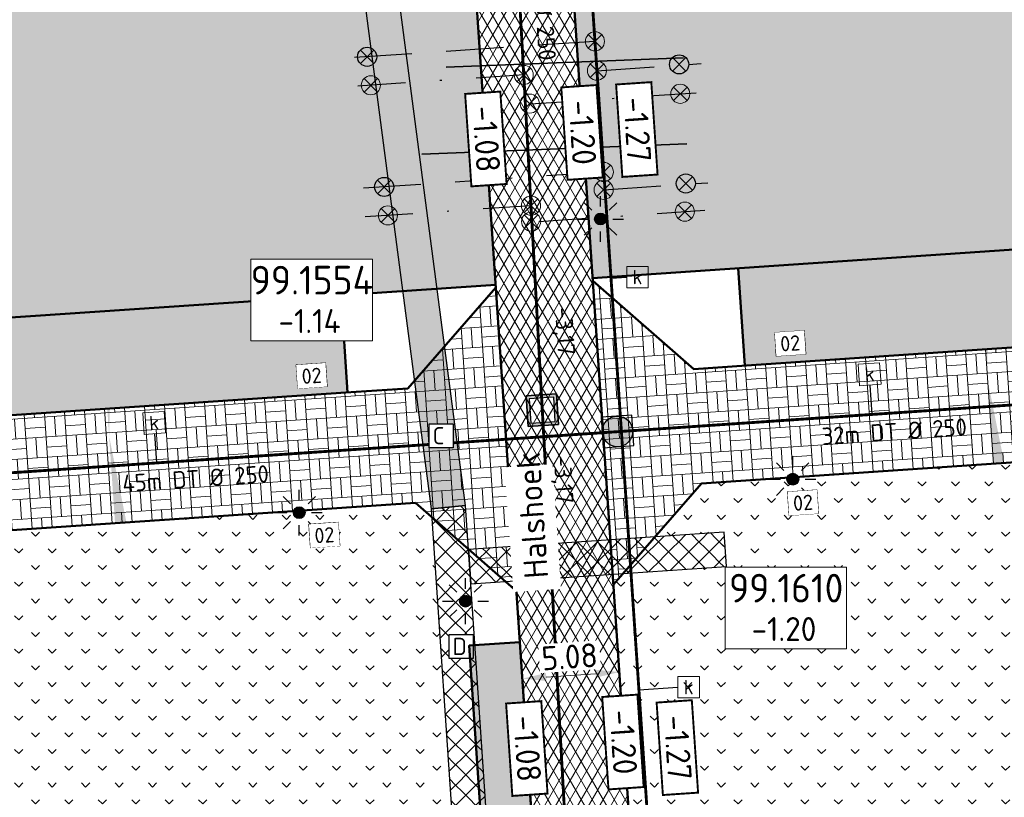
# Model space of a CAD drawing. Header units: metres. Extents: x 240159 to 241664, y 578380 to 583939.
# Tile 37 of 71: x 240584 to 240636, y 583575 to 583616. Entities that reach past the tile are written whole.
import ezdxf
from ezdxf.enums import TextEntityAlignment as Align

# ---------------------------------------------------------------- set-up
doc = ezdxf.new("R2010")
doc.units = ezdxf.units.M
doc.set_wipeout_variables(frame=1)
doc.linetypes.add('RI-HWA_HUISAANSLUITING', pattern=[4.8, 3, -1.8])
doc.linetypes.add('RI-VWA_HUISAANSLUITING', pattern=[6.1, 2.5, -1.8, 0, -1.8])
for name, color, linetype, lineweight in [('N-AL-HOOGTELABEL-S', 7, 'Continuous', 13), ('N-GV-GR-BOLLEN-A', 92, 'Continuous', 9), ('N-WE-IE-MEUBILAIR_WEGMEUBILAIR_LICHTMAST_MET_PASTEGEL-S', 7, 'Continuous', 25), ('N-WE-KL-TRACE_WENSTRACE-A', 7, 'Continuous', 25), ('N-WE-RI-BOB-T', 7, 'Continuous', 13), ('N-WE-RI-MATERIAAL_DIAMETER_LENGTE-T', 7, 'Continuous', 13), ('N-WE-RI-STROOMRICHTING-S', 7, 'Continuous', 13), ('N-WE-VH-KANTOPSLUITING_BANDNUMMER-S', 7, 'Continuous', 13), ('N-WE-VH-KANTVERHARDING-GD', 4, 'Continuous', 50), ('N-WE-VH-VERHARDING_ASFALT_DEKLAAG-A', 252, 'Continuous', 18), ('N-WE-VH-VERHARDING_BETONSTRAATSTEEN_KEIFORMAAT_GRIJS-A', 251, 'Continuous', 9), ('N-WE-VH-VERHARDING_HALFVERHARDING-A', 234, 'Continuous', 9), ('N-WE-VH-VERKANTING-S', 7, 'Continuous', 25), ('X-XX-AL-REFERENTIE-M', 7, 'Continuous', 18), ('X-XX-AL-VERWIJZING-T25', 7, 'Continuous', 25)]:
    doc.layers.add(name, color=color, linetype=linetype, lineweight=lineweight)
for name, color, linetype, lineweight, true_color in [('N-WE-KL-MANTELBUIS_3x-G', 7, 'KL-MANTELBUIS-N', 35, 0xa200c2), ('N-WE-RI-HWA_HUISAANSLUITING_PVC_125-G', 150, 'RI-HWA_HUISAANSLUITING', 25, 0x007fff), ('N-WE-RI-HWA_HULPSTUK-ONTSTOPPINGSSTUK-S', 150, 'Continuous', 25, 0x007fff), ('N-WE-RI-HWA_HULPSTUK_INLAAT-S', 150, 'Continuous', 13, 0x007fff), ('N-WE-RI-HWA_KOLK-S', 150, 'Continuous', 25, 0x007fff), ('N-WE-RI-HWA_LEIDINGINFO-S', 150, 'Continuous', 13, 0x007fff), ('N-WE-RI-HWA_PUTNUMMER-S', 150, 'Continuous', 13, 0x007fff), ('N-WE-RI-HWA_RIOOLPUT-S', 150, 'Continuous', 13, 0x007fff), ('N-WE-RI-HWA_TRANSPORTLEIDING_BETON_500-G', 150, 'Continuous', 20, 0x007fff), ('N-WE-RI-VWA_HUISAANSLUITING_PVC_125-G', 20, 'RI-VWA_HUISAANSLUITING', 25, 0xff3f00), ('N-WE-RI-VWA_HULPSTUK_INLAAT-S', 20, 'Continuous', 13, 0xff3f00), ('N-WE-RI-VWA_HULPSTUK_ONTSTOPPINGSSTUK-S', 20, 'Continuous', 13, 0xff3f00), ('N-WE-RI-VWA_LEIDINGINFO-S', 20, 'Continuous', 13, 0xff3f00), ('N-WE-RI-VWA_PUTNUMMER-S', 20, 'Continuous', 13, 0xff3f00), ('N-WE-RI-VWA_RIOOLPUT-S', 20, 'Continuous', 13, 0xff3f00), ('N-WE-RI-VWA_TRANSPORTLEIDING_BETON_500-G', 20, 'Continuous', 20, 0xff3f00), ('X-XX-AL-VERWIJZING-NUTS_C-T18', 7, 'Continuous', 25, 0x01fe01), ('X-XX-AL-VERWIJZING-NUTS_D-T18', 7, 'Continuous', 25, 0xfe01fe)]:
    doc.layers.add(name, color=color, linetype=linetype, lineweight=lineweight, true_color=true_color)
doc.styles.add('NLCS-ISO', font='NLCS-ISO.ttf')
doc.styles.add('NLCS-ISO-ANNOTATIEF-T25', font='NLCS-ISO.ttf', dxfattribs={"height": 2.5})
doc.styles.add('NLCS-ISO-M1000-T25', font='NLCS-ISO.ttf', dxfattribs={"height": 2.5})
doc.linetypes.add('KL-MANTELBUIS-N', pattern='A,0,-2,[80,NLCS.SHX,S=1,R=0,X=0,Y=0],-2', length=4)
doc.dimstyles.new('NLCS-ANNOTATIEF-T25-PIJL_L2_H1', dxfattribs={"dimtxt": 2.5, "dimasz": 2.5, "dimexe": 2, "dimexo": 2, "dimgap": 0.7, "dimtad": 1, "dimzin": 0, "dimdsep": 46, "dimtxsty": 'NLCS-ISO-ANNOTATIEF-T25', "dimcen": 0, "dimdle": 2, "dimclrd": 256, "dimclre": 256, "dimclrt": 256, "dimadec": 1, "dimazin": 0, "dimtfac": 1, "dimtdec": 3, "dimtofl": 0, "dimtmove": 0, "dimatfit": 3, "dimfxl": 2, "dimfxlon": 1, "dimtfillclr": 256, "dimtolj": 1, "dimtzin": 0, "dimlwd": -1, "dimlwe": -1, "dimarcsym": 0})
pattern_1 = [(45, (0, 0), (-0.5303300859, 0.5303300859), [0.5]), (135, (0, 0), (-0.5303300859, -0.5303300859), [0.5])]
pattern_2 = [(3.87749384, (0, 0), (-0.071004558, 1.0475964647), []), (3.87749384, (-0.0355, 0.5238), (0.9765919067, 1.1186010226), [1.05, -1.05]), (93.87749384, (0, 0), (-1.0475964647, -0.071004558), []), (93.87749384, (-0.5238, -0.0355), (-1.1186010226, 0.9765919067), [1.05, -1.05])]
pattern_3 = [(50, (0, 0), (1.7931504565, -0.1568803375), [0.1875, -2.0625]), (355, (0, 0), (-0.346878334, 1.880480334), [0.15, -1.65]), (100.4514, (0.1494, -0.013), (1.4462734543, 1.723598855), [0.159350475, -1.75285528]), (46.1842, (0, 0.5), (2.6681026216, -0.413797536), [0.28125, -3.09375]), (96.6356, (0.2223, 0.4655), (2.336656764, 2.435294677), [0.23902572, -2.6292825]), (351.1842, (0, 0.5), (2.336654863, 2.435296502), [0.225, -2.475]), (21, (0.25, 0.375), (1.4922676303, -1.0065472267), [0.1875, -2.0625]), (326, (0.25, 0.375), (0.60828833, 1.8128751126), [0.15, -1.65]), (71.4514, (0.3744, 0.2911), (2.1005565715, 0.806326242), [0.159350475, -1.75285528]), (37.5, (0, 0), (0.0303996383, 0.8322346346), [0, -1.63, 0, -1.675, 0, -1.65625]), (7.5, (0, 0), (0.6576738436, 0.9860292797), [0, -0.955, 0, -1.5925, 0, -0.63125]), (327.5, (-0.5575, 0), (1.3345560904, -0.05638717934), [0, -0.625, 0, -1.95, 0, -2.5875]), (317.5, (-0.8075, 0), (1.4579654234, 0.2502624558), [0, -0.8125, 0, -1.295, 0, -1.8375])]
pattern_4 = [(45, (0, 0), (-0.8749916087, 0.8749916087), [0.3, -0.937425]), (135, (0, 0), (-0.8749916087, -0.8749916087), [0.3, -0.937425])]

# ---------------------------------------------------------------- blocks, each defined once
blk = doc.blocks.new('SAL-HOOGTELABEL_AANLEG-SO')
blk.add_wipeout([(-4.84, 1.8), (4.85, 1.8), (4.85, -1.89), (-4.84, -1.89)])
at = {"const_width": 0.2}
blk.add_lwpolyline([(-4.84, 1.8), (4.85, 1.8), (4.85, -1.89), (-4.84, -1.89)], close=True, dxfattribs=at)
at = {"style": 'NLCS-ISO'}
blk.add_attdef('HOOGTE', text='', height=2, dxfattribs=at).set_placement((0, 0), align=Align.MIDDLE_CENTER)
blk = doc.blocks.new('*U39')
at = {"lineweight": -3}
h = blk.add_hatch(color=256, dxfattribs=at)
h.dxf.hatch_style = 1
h.paths.add_polyline_path([(2.13, -1.86), (1.86, 2.13), (-2.13, 1.86), (-1.86, -2.13)])
h.paths.add_polyline_path([(-1.49, -1.7), (-1.7, 1.49), (1.49, 1.7), (1.7, -1.49)], flags=16)
at = {"lineweight": -3, "flags": 128}
for points in [[(2.13, -1.86), (-1.86, -2.13), (-2.13, 1.86), (1.86, 2.13)], [(-2.13, 1.86), (-1.86, -2.13), (2.13, -1.86), (1.86, 2.13)], [(-1.7, 1.49), (-1.49, -1.7), (1.7, -1.49), (1.49, 1.7)]]:
    blk.add_lwpolyline(points, close=True, dxfattribs=at)
blk = doc.blocks.new('N-SRI-PUT_HWA-SO')
h = blk.add_hatch(color=256)
h.dxf.hatch_style = 1
h.paths.add_polyline_path([(-2, 0, 1), (2, 0, 1)])
at = {"lineweight": -3, "flags": 128}
blk.add_lwpolyline([(-2, -2), (2, -2), (2, 2), (-2, 2)], close=True, dxfattribs=at)
at = {"lineweight": -3}
blk.add_circle((0, 0), 2, dxfattribs=at)
blk = doc.blocks.new('SRI-PUTNUMMER-SO')
blk.add_wipeout([(-18.26, 4.25), (-5.56, 4.25), (-5.56, -4.29), (-18.26, -4.29)])
blk.add_lwpolyline([(-18.26, 4.25), (-5.56, 4.25), (-5.56, -4.29), (-18.26, -4.29)], close=True)
at = {"ltscale": 0.1, "style": 'NLCS-ISO'}
blk.add_attdef('PUTNR', text='', height=3.5, dxfattribs=at).set_placement((-11.88, 2.06), align=Align.MIDDLE_CENTER)
blk.add_attdef('PUTHGT_001', (-15.76, -3.47), '', height=2.5, dxfattribs=at)
blk = doc.blocks.new('*U84')
at = {"color": 0}
blk.add_line((-0.09, 1.26), (0.09, -1.26), dxfattribs=at)
at = {"layer": 'N-WE-RI-STROOMRICHTING-S', "color": 0}
blk.add_solid([(0.09, -1.26), (-0.71, 1.21), (0.54, 1.3)], dxfattribs=at)
at = {"layer": 'N-WE-RI-BOB-T', "color": 0, "style": 'NLCS-ISO'}
for tag, p in [('BOB_LINKS', (-0.88, 36.89)), ('BOB_RECHTS', (4.11, -36.41))]:
    blk.add_attdef(tag, text='', height=1.8, rotation=273.896, dxfattribs=at).set_placement(p, align=Align.MIDDLE_CENTER)
at = {"layer": 'N-WE-RI-MATERIAAL_DIAMETER_LENGTE-T', "color": 0, "style": 'NLCS-ISO'}
blk.add_attdef('RIOOLINFO_001', (0.21, 11.83), '', height=1.8, rotation=273.896, dxfattribs=at)
blk = doc.blocks.new('*U85')
at = {"layer": 'N-WE-RI-BOB-T', "color": 0, "style": 'NLCS-ISO'}
for tag, p in [('BOB_LINKS', (-0.67, 39.48)), ('BOB_RECHTS', (3.9, -39.03))]:
    blk.add_attdef(tag, text='', height=1.8, rotation=273.3319, dxfattribs=at).set_placement(p, align=Align.MIDDLE_CENTER)
at = {"layer": 'N-WE-RI-MATERIAAL_DIAMETER_LENGTE-T', "color": 0, "style": 'NLCS-ISO'}
blk.add_attdef('RIOOLINFO_001', (0.75, 8.24), '', height=1.8, rotation=273.3319, dxfattribs=at)
blk = doc.blocks.new('SRI-HULP_INLAAT')
at = {"flags": 128}
for points in [[(-0.71, 0.71), (0.71, -0.71)], [(0.71, 0.71), (-0.71, -0.71)]]:
    blk.add_lwpolyline(points, dxfattribs=at)
blk.add_circle((0, 0), 1)
blk = doc.blocks.new('SRI-HULP_ONTSTOP')
h = blk.add_hatch(color=256)
h.dxf.hatch_style = 1
h.paths.add_polyline_path([(-0.71, 0.71, 0.198912), (-1, 0, 0.198912), (-0.71, -0.71), (0, 0)])
h = blk.add_hatch(color=256)
h.dxf.hatch_style = 1
h.paths.add_polyline_path([(1, 0, 0.198912), (0.71, 0.71), (0, 0), (0.71, -0.71, 0.198912)])
for p, q in [((-0.71, 0.71), (0.71, -0.71)), ((-0.71, -0.71), (0.71, 0.71))]:
    blk.add_line(p, q)
blk.add_circle((0, 0), 1)
blk = doc.blocks.new('N-SIE-WEG_LICHTMAST_SPOT-SO')
h = blk.add_hatch(color=256)
edge = h.paths.add_edge_path()
edge.add_arc((0, 0), 0.77, 0, 360)
for p, q in [((0, 1.62), (0, 3)), ((-2.12, 2.12), (-1.15, 1.15)), ((1.15, 1.15), (2.12, 2.12)), ((-3, 0), (-1.62, 0)), ((-2.12, -2.12), (-1.15, -1.15)), ((1.15, -1.15), (2.12, -2.12)), ((1.62, 0), (3, 0)), ((0, -3), (0, -1.62))]:
    blk.add_line(p, q)
blk.add_circle((0, 0), 0.77)
at = {"style": 'NLCS-ISO'}
blk.add_attdef('TYPE', text='', height=1.8, dxfattribs=at).set_placement((0, 3), align=Align.BOTTOM_CENTER)
blk = doc.blocks.new('N_lichtmast')
blk.add_blockref('N-SIE-WEG_LICHTMAST_SPOT-SO', (0, 0))
blk = doc.blocks.new('SRI-KOLK-SO')
at = {"color": 0, "linetype": 'ByBlock', "lineweight": 18}
blk.add_lwpolyline([(-1.125, -1.125), (1.125, -1.125), (1.125, 1.125), (-1.125, 1.125)], close=True, dxfattribs=at)
at = {"color": 0, "linetype": 'ByBlock', "lineweight": 18, "style": 'NLCS-ISO'}
blk.add_text('k', height=1.5, dxfattribs=at).set_placement((0, 0), align=Align.MIDDLE_CENTER)
blk = doc.blocks.new('*U146')
at = {"layer": 'N-WE-RI-BOB-T', "color": 0, "style": 'NLCS-ISO'}
for tag, p in [('BOB_RECHTS', (68.42, 2.96)), ('BOB_LINKS', (-29.1, -3.58))]:
    blk.add_attdef(tag, text='', height=1.8, rotation=3.8358, dxfattribs=at).set_placement(p, align=Align.MIDDLE_CENTER)
at = {"layer": 'N-WE-RI-MATERIAAL_DIAMETER_LENGTE-T', "color": 0, "style": 'NLCS-ISO'}
blk.add_attdef('RIOOLINFO_001', (-14.33, -3.82), '', height=1.8, rotation=3.8358, dxfattribs=at)
blk = doc.blocks.new('*U145')
at = {"layer": 'N-WE-RI-BOB-T', "color": 0, "style": 'NLCS-ISO'}
for tag, p in [('BOB_RECHTS', (81.03, 3.86)), ('BOB_LINKS', (-41.72, -4.46))]:
    blk.add_attdef(tag, text='', height=1.8, rotation=3.8775, dxfattribs=at).set_placement(p, align=Align.MIDDLE_CENTER)
at = {"layer": 'N-WE-RI-MATERIAAL_DIAMETER_LENGTE-T', "color": 0, "style": 'NLCS-ISO'}
blk.add_attdef('RIOOLINFO_001', (-11.57, -3.6), '', height=1.8, rotation=3.8775, dxfattribs=at)
blk = doc.blocks.new('*U195')
for points in [[(-6.544, 0.6), (-6.544, 0), (0, 0)], [(4.556, 0.6), (4.556, 0), (0, 0)]]:
    blk.add_solid(points)
blk = doc.blocks.new('*D207')
at = {"layer": 'Defpoints', "color": 0, "transparency": 16777216}
for p in [(240610.541, 583581.324), (240610.806, 583577.412), (240615.874, 583577.756)]:
    blk.add_point(p, dxfattribs=at)
at = {"layer": 'X-XX-AL-REFERENTIE-M', "transparency": 16777216}
for p, q in [((240615.677, 583580.67), (240615.542, 583582.665)), ((240610.608, 583580.326), (240610.473, 583582.322)), ((240614.362, 583581.583), (240611.788, 583581.409))]:
    blk.add_line(p, q, dxfattribs=at)
for points in [[(240611.774, 583581.616), (240611.802, 583581.201), (240610.541, 583581.324)], [(240614.348, 583581.791), (240614.376, 583581.375), (240615.609, 583581.668)]]:
    blk.add_solid(points, dxfattribs=at)
at = {"layer": 'X-XX-AL-REFERENTIE-M', "transparency": 16777216, "insert": (240613.009, 583582.469), "char_height": 1.25, "attachment_point": 5, "rotation": 3.8775, "style": 'NLCS-ISO-ANNOTATIEF-T25', "bg_fill": 3, "box_fill_scale": 1.1, "bg_fill_color": 256, "bg_fill_true_color": 13158600, "bg_fill_transparency": 0}
blk.add_mtext('\\A1;5.08', dxfattribs=at)
blk = doc.blocks.new('*U246')
blk.add_lwpolyline([(-1.54, 0.76), (-1.54, 3.24), (1.54, 3.24), (1.54, 0.76)], close=True)
blk.add_wipeout([(-1.54, 0.76), (-1.54, 3.24), (1.54, 3.24), (1.54, 0.76)])
at = {"ltscale": 0.1, "style": 'NLCS-ISO'}
blk.add_attdef('NR', text='', height=1.6, dxfattribs=at).set_placement((0, 2), align=Align.MIDDLE_CENTER)

msp = doc.modelspace()

# ---------------------------------------------------------------- hatches: boundary and pattern name
at = {"layer": 'N-GV-GR-BOLLEN-A'}
h = msp.add_hatch(dxfattribs=at)
h.set_pattern_fill('AGR-BOLLEN', color=256, scale=0.5, pattern_type=2)
h.set_pattern_definition(pattern_4)
h.paths.add_polyline_path([(240686.474, 583735.503), (240748.725, 583739.722, -0.460694), (240763.66, 583724.475), (240761.251, 583697.29, 0.066949), (240762.114, 583678.259), (240765.893, 583657.375, -0.027843), (240768.68, 583634.896), (240773.404, 583565.204), (240779.941, 583574.402), (240778.573, 583636.488), (240794.946, 583725.789), (240796.591, 583769.562), (240796.764, 583773.057), (240793.275, 583772.783, -0.084188), (240757.188, 583776.178), (240741.334, 583780.426, 0.228324), (240682.712, 583765.292, -0.000854), (240659.229, 583745.644, -0.22007), (240596.227, 583728.709), (240513.155, 583743.564, 0.594048), (240482.46, 583699.445), (240488.768, 583688.3), (240507.69, 583654.865, -0.173814), (240514.477, 583598.584, -0.118522), (240502.533, 583574.041), (240526.377, 583548.37), (240523.712, 583587.68, -0.057678), (240524.325, 583600.551), (240529.022, 583629.153, 0.12265), (240527.101, 583652.738), (240518.082, 583679.469, -0.491873), (240530.436, 583697.965), (240589.679, 583701.98, 0.267474), (240599.665, 583708.673, -0.267474), (240611.311, 583716.476), (240665.692, 583720.162, 0.292007), (240674.317, 583726.529, -0.292007)])
h = msp.add_hatch(dxfattribs=at)
h.set_pattern_fill('AGR-BOLLEN', color=256, scale=0.5, pattern_type=2)
h.set_pattern_definition(pattern_4)
h.paths.add_polyline_path([(240613.188, 583703.719, -0.405648), (240619.057, 583710.246), (240661.804, 583713.143), (240672.116, 583713.842, 0.119329), (240669.351, 583714.316), (240611.722, 583710.41, 0.431026), (240604.362, 583701.478), (240605.016, 583696.264), (240613.441, 583696.835)])
edge = h.paths.add_edge_path()
edge.add_line((240610.318, 583653.976), (240617.395, 583654.456))
edge.add_line((240617.395, 583654.456), (240617.578, 583649.958))
edge.add_line((240617.578, 583649.958), (240610.831, 583649.501))
edge.add_arc((240357.203, 583622.695), 255.04, 3.87749, 6.03313, ccw=False)
edge.add_line((240611.659, 583639.942), (240614.213, 583602.271))
edge.add_line((240614.213, 583602.271), (240676.238, 583606.475))
edge.add_line((240676.238, 583606.475), (240671.317, 583639.338))
edge.add_line((240671.317, 583639.338), (240666.72, 583707.162))
edge.add_arc((240662.23, 583706.858), 4.5, 3.8775, 93.8775)
edge.add_line((240661.926, 583711.347), (240619.179, 583708.45))
edge.add_arc((240619.483, 583703.96), 4.5, 93.8775, 182.2135)
edge.add_line((240614.986, 583703.787), (240615.304, 583695.158))
edge.add_line((240615.304, 583695.158), (240613.507, 583695.036))
edge.add_line((240613.507, 583695.036), (240605.24, 583694.476))
edge.add_line((240605.24, 583694.476), (240609.446, 583660.933))
edge.add_line((240609.446, 583660.933), (240617.123, 583661.454))
edge.add_line((240617.123, 583661.454), (240617.306, 583656.956))
edge.add_line((240617.306, 583656.956), (240610.006, 583656.461))
edge.add_line((240610.006, 583656.461), (240610.262, 583654.424))
edge.add_arc((240357.203, 583622.695), 255.04, 7.04518, 7.14666, ccw=False)
edge = h.paths.add_edge_path()
edge.add_line((240678.684, 583654.1), (240672.15, 583653.657))
edge.add_line((240672.15, 583653.657), (240673.108, 583639.532))
edge.add_line((240673.108, 583639.532), (240678.04, 583606.597))
edge.add_line((240678.04, 583606.597), (240682.404, 583606.893))
edge.add_line((240682.404, 583606.893), (240682.539, 583607.082))
edge.add_line((240682.539, 583607.082), (240680.418, 583622.973))
edge.add_arc((240881.177, 583649.772), 202.54, 178.77555, 187.6032, ccw=False)
edge = h.paths.add_edge_path()
edge.add_line((240678.932, 583674.162), (240670.798, 583673.611))
edge.add_line((240670.798, 583673.611), (240671.846, 583658.146))
edge.add_line((240671.846, 583658.146), (240678.831, 583658.62))
edge.add_arc((240881.177, 583649.772), 202.54, 177.43384, 177.49612, ccw=False)
edge.add_arc((240481.578, 583667.681), 197.46, 357.43384, 361.88106)
edge = h.paths.add_edge_path()
edge.add_line((240670.494, 583678.101), (240678.733, 583678.659))
edge.add_arc((240481.578, 583667.681), 197.46, 3.18719, 6.28712)
edge.add_line((240677.851, 583689.305), (240675.678, 583709.023))
edge.add_arc((240669.754, 583708.37), 5.96, 6.2871, 39.8395)
edge.add_line((240674.331, 583712.188), (240666.325, 583711.646))
edge.add_arc((240662.23, 583706.858), 6.3, 3.8775, 49.4622, ccw=False)
edge.add_line((240668.516, 583707.284), (240670.494, 583678.101))
h = msp.add_hatch(dxfattribs=at)
h.set_pattern_fill('AGR-BOLLEN', color=256, scale=0.5, pattern_type=2)
h.set_pattern_definition(pattern_4)
h.paths.add_polyline_path([(240592.89, 583688.471, 0.395982), (240587.065, 583693.244), (240531.014, 583689.445, 0.491873), (240526.174, 583682.199), (240534.705, 583656.913, -0.136156), (240538.638, 583622.05), (240534.542, 583596.871), (240604.276, 583601.598)])
edge = h.paths.add_edge_path()
edge.add_line((240598.218, 583661.676), (240604.182, 583662.08))
edge.add_line((240604.182, 583662.08), (240600.557, 583690.991))
edge.add_arc((240594.644, 583690.249), 5.96, 7.1467, 39.8395)
edge.add_line((240599.22, 583694.067), (240591.854, 583693.568))
edge.add_arc((240587.437, 583687.756), 7.3, 7.4668, 52.7654, ccw=False)
edge.add_line((240594.675, 583688.705), (240598.218, 583661.676))
edge = h.paths.add_edge_path()
edge.add_line((240600.692, 583642.8), (240606.322, 583643.181))
edge.add_arc((240357.203, 583622.695), 249.96, 4.70113, 7.14666)
edge.add_line((240605.221, 583653.792), (240604.743, 583657.608))
edge.add_line((240604.743, 583657.608), (240598.804, 583657.205))
edge.add_line((240598.804, 583657.205), (240600.692, 583642.8))
h.paths.add_polyline_path([(240606.652, 583638.693), (240601.278, 583638.329), (240606.076, 583601.72), (240609.144, 583601.928)])
h = msp.add_hatch(dxfattribs=at)
h.set_pattern_fill('AGR-BOLLEN', color=256, scale=0.5, pattern_type=2)
h.set_pattern_definition(pattern_4)
h.paths.add_polyline_path([(240677.799, 583595.455), (240619.912, 583591.532), (240617.48, 583588.746), (240621.086, 583588.991), (240621.208, 583587.195), (240615.806, 583586.829), (240615.299, 583586.248), (240617.242, 583557.574), (240617.465, 583554.281), (240679.902, 583558.513), (240686.177, 583561.999), (240684.223, 583590.88)])
h = msp.add_hatch(dxfattribs=at)
h.set_pattern_fill('AGR-BOLLEN', color=256, scale=0.5, pattern_type=2)
h.set_pattern_definition(pattern_4)
h.paths.add_polyline_path([(240605.799, 583589.774), (240604.946, 583590.518), (240534.907, 583585.771), (240534.163, 583584.918), (240536.611, 583548.801), (240607.947, 583553.636), (240608.247, 583553.656)])
at = {"layer": 'N-WE-KL-TRACE_WENSTRACE-A', "transparency": 33554559}
h = msp.add_hatch(dxfattribs=at)
h.set_pattern_fill('AKL-TRACE', color=256, scale=0.5, pattern_type=2)
h.set_pattern_definition(pattern_1)
edge = h.paths.add_edge_path()
edge.add_line((240673.108, 583639.532), (240668.516, 583707.284))
edge.add_arc((240662.23, 583706.858), 6.3, 3.8775, 93.8775)
edge.add_line((240661.804, 583713.143), (240619.057, 583710.246))
edge.add_arc((240619.483, 583703.96), 6.3, 93.8775, 182.1969)
edge.add_line((240613.188, 583703.719), (240613.441, 583696.835))
edge.add_line((240613.441, 583696.835), (240613.507, 583695.036))
edge.add_line((240613.507, 583695.036), (240615.304, 583695.158))
edge.add_line((240615.304, 583695.158), (240614.986, 583703.787))
edge.add_arc((240619.483, 583703.96), 4.5, 93.8775, 182.2135, ccw=False)
edge.add_line((240619.179, 583708.45), (240661.926, 583711.347))
edge.add_arc((240662.23, 583706.858), 4.5, 3.8775, 93.8775, ccw=False)
edge.add_line((240666.72, 583707.162), (240671.317, 583639.338))
edge.add_line((240671.317, 583639.338), (240677.726, 583596.54))
edge.add_line((240677.726, 583596.54), (240679.517, 583596.734))
edge.add_line((240679.517, 583596.734), (240673.108, 583639.532))
h = msp.add_hatch(dxfattribs=at)
h.set_pattern_fill('AKL-TRACE', color=256, scale=0.5, pattern_type=2)
h.set_pattern_definition(pattern_1)
edge = h.paths.add_edge_path()
edge.add_arc((240587.437, 583687.756), 7.3, 7.4668, 93.8775)
edge.add_line((240586.943, 583695.04), (240530.892, 583691.24))
edge.add_arc((240531.386, 583683.957), 7.3, 93.8775, 198.6428)
edge.add_line((240524.469, 583681.624), (240533.016, 583656.288))
edge.add_arc((240473.846, 583632.393), 63.813, -9.06779, 21.99004, ccw=False)
edge.add_line((240536.861, 583622.336), (240531.893, 583591.795))
edge.add_line((240531.893, 583591.795), (240533.703, 583591.71))
edge.add_line((240533.703, 583591.71), (240538.638, 583622.05))
edge.add_arc((240473.846, 583632.393), 65.613, 350.92983, 381.9438)
edge.add_line((240534.705, 583656.913), (240526.174, 583682.199))
edge.add_arc((240531.386, 583683.957), 5.5, 93.8775, 198.6428, ccw=False)
edge.add_line((240531.014, 583689.445), (240587.065, 583693.244))
edge.add_arc((240587.437, 583687.756), 5.5, 7.4668, 93.8775, ccw=False)
edge.add_line((240592.89, 583688.471), (240605.769, 583590.208))
edge.add_line((240605.769, 583590.208), (240607.561, 583590.386))
edge.add_line((240607.561, 583590.386), (240594.675, 583688.705))
h = msp.add_hatch(dxfattribs=at)
h.set_pattern_fill('AKL-TRACE', color=256, scale=0.5, pattern_type=2)
h.set_pattern_definition(pattern_1)
h.paths.add_polyline_path([(240607.561, 583590.386), (240605.769, 583590.208), (240608.247, 583553.656), (240610.042, 583553.778)])
h = msp.add_hatch(dxfattribs=at)
h.set_pattern_fill('AKL-TRACE', color=256, scale=0.5, pattern_type=2)
h.set_pattern_definition(pattern_1)
h.paths.add_polyline_path([(240607.717, 583588.085), (240607.839, 583586.289), (240621.208, 583587.195), (240621.086, 583588.991)])
at = {"layer": 'N-WE-VH-VERHARDING_ASFALT_DEKLAAG-A'}
h = msp.add_hatch(dxfattribs=at)
h.set_pattern_fill('AVH-ASFALT', color=256, scale=0.5, pattern_type=2)
h.set_pattern_definition([(60, (0, 0), (-0.4330127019, 0.25), []), (120, (0, 0), (-0.4330127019, -0.25), [])])
edge = h.paths.add_edge_path()
edge.add_line((240767.256, 583566.003), (240762.614, 583634.485))
edge.add_arc((240565.606, 583621.132), 197.46, 3.87749, 10.25709)
edge.add_line((240759.91, 583656.293), (240756.131, 583677.176))
edge.add_arc((240832.432, 583690.983), 77.54, 174.93648, 190.25709, ccw=False)
edge.add_line((240755.195, 583697.827), (240757.603, 583725.012))
edge.add_arc((240749.675, 583725.714), 7.96, 354.9365, 453.8775)
edge.add_line((240749.136, 583733.656), (240686.885, 583729.437))
edge.add_arc((240687.423, 583721.495), 7.96, 93.8775, 186.2871)
edge.add_line((240679.511, 583720.623), (240682.9, 583689.861))
edge.add_arc((240481.578, 583667.681), 202.54, -2.56616, 6.28712, ccw=False)
edge.add_arc((240881.177, 583649.772), 197.46, 177.43384, 187.6032)
edge.add_line((240685.453, 583623.645), (240687.834, 583605.814))
edge.add_arc((240487.074, 583579.016), 202.54, 3.87749, 7.6032, ccw=False)
edge.add_line((240689.151, 583592.712), (240691.19, 583562.626))
edge.add_line((240691.19, 583562.626), (240686.121, 583562.282))
edge.add_line((240686.121, 583562.282), (240684.082, 583592.369))
edge.add_arc((240487.074, 583579.016), 197.46, 3.87749, 7.6032)
edge.add_line((240682.798, 583605.142), (240680.418, 583622.973))
edge.add_arc((240881.177, 583649.772), 202.54, 177.43384, 187.6032, ccw=False)
edge.add_arc((240481.578, 583667.681), 197.46, 357.43384, 366.28712)
edge.add_line((240677.851, 583689.305), (240675.678, 583709.023))
edge.add_arc((240669.754, 583708.37), 5.96, 6.2871, 93.8775)
edge.add_line((240669.351, 583714.316), (240611.722, 583710.41))
edge.add_arc((240612.26, 583702.469), 7.96, 93.8775, 187.1467)
edge.add_line((240604.362, 583701.478), (240610.262, 583654.424))
edge.add_arc((240357.203, 583622.695), 255.04, 3.87749, 7.14666, ccw=False)
edge.add_line((240611.659, 583639.942), (240617.242, 583557.574))
edge.add_line((240617.242, 583557.574), (240612.174, 583557.23))
edge.add_line((240612.174, 583557.23), (240606.591, 583639.598))
edge.add_arc((240357.203, 583622.695), 249.96, 3.87749, 7.14666)
edge.add_line((240605.221, 583653.792), (240600.557, 583690.991))
edge.add_arc((240594.644, 583690.249), 5.96, 7.1467, 93.8775)
edge.add_line((240594.24, 583696.196), (240530.847, 583691.899))
edge.add_arc((240531.386, 583683.957), 7.96, 93.8775, 198.6428)
edge.add_line((240523.843, 583681.413), (240532.861, 583654.682))
edge.add_arc((240480.709, 583637.087), 55.04, -9.3268, 18.6428, ccw=False)
edge.add_line((240535.022, 583628.167), (240530.324, 583599.566))
edge.add_arc((240579.624, 583591.469), 49.96, 170.6732, 183.8775)
edge.add_line((240529.778, 583588.091), (240532.319, 583550.603))
edge.add_line((240532.319, 583550.603), (240527.251, 583550.26))
edge.add_arc((240521.311, 583549.843), 5.954, -29.8124, 4.0107, ccw=False)
edge.add_line((240526.477, 583546.883), (240523.712, 583587.68))
edge.add_arc((240579.624, 583591.469), 56.04, 170.6732, 183.8775, ccw=False)
edge.add_line((240524.325, 583600.551), (240529.022, 583629.153))
edge.add_arc((240480.709, 583637.087), 48.96, 350.6732, 378.6428)
edge.add_line((240527.101, 583652.738), (240518.082, 583679.469))
edge.add_arc((240531.386, 583683.957), 14.04, 93.8775, 198.6428, ccw=False)
edge.add_line((240530.436, 583697.965), (240589.679, 583701.98))
edge.add_arc((240588.865, 583713.993), 12.04, 273.8775, 333.776)
edge.add_arc((240612.26, 583702.469), 14.04, 93.8775, 153.776, ccw=False)
edge.add_line((240611.311, 583716.476), (240665.692, 583720.162))
edge.add_arc((240665.019, 583730.1), 9.96, 273.8775, 338.9903)
edge.add_arc((240687.423, 583721.495), 14.04, 93.8775, 158.9903, ccw=False)
edge.add_line((240686.474, 583735.503), (240748.725, 583739.722))
edge.add_arc((240749.675, 583725.714), 14.04, -5.0635, 93.8775, ccw=False)
edge.add_line((240763.66, 583724.475), (240761.251, 583697.29))
edge.add_arc((240832.432, 583690.983), 71.46, 174.93648, 190.25709)
edge.add_line((240762.114, 583678.259), (240765.893, 583657.375))
edge.add_arc((240565.606, 583621.132), 203.54, 3.87749, 10.25709, ccw=False)
edge.add_line((240768.68, 583634.896), (240773.73, 583560.394))
edge.add_arc((240780.413, 583564.719), 7.96, 183.8775, 212.9068, ccw=False)
edge.add_line((240772.471, 583564.18), (240772.324, 583566.347))
edge.add_line((240772.324, 583566.347), (240767.256, 583566.003))
at = {"layer": 'N-WE-VH-VERHARDING_BETONSTRAATSTEEN_KEIFORMAAT_GRIJS-A'}
h = msp.add_hatch(dxfattribs=at)
h.set_pattern_fill('AVH-BSS_KEIFORMAAT_BLOK', color=256, scale=5, angle=363.8775, pattern_type=2)
h.set_pattern_definition(pattern_2)
h.paths.add_polyline_path([(240678.996, 583595.536), (240684.181, 583590.918), (240684.082, 583592.369, 0.016258), (240682.798, 583605.142), (240682.539, 583607.082), (240678.591, 583601.564), (240673.652, 583601.188), (240648.709, 583599.498), (240622.27, 583597.706), (240619.506, 583597.518), (240614.222, 583602.132), (240615.299, 583586.248), (240619.912, 583591.532)])
h = msp.add_hatch(dxfattribs=at)
h.set_pattern_fill('AVH-BSS_KEIFORMAAT_BLOK', color=256, scale=5, angle=363.8775, pattern_type=2)
h.set_pattern_definition(pattern_2)
h.paths.add_polyline_path([(240604.946, 583590.518), (240610.23, 583585.904), (240609.154, 583601.788), (240604.541, 583596.504), (240601.298, 583596.284), (240576.355, 583594.594), (240564.882, 583593.816), (240539.939, 583592.125), (240535.279, 583591.809), (240530.012, 583597.352, 0.046461), (240529.778, 583588.091), (240530.294, 583580.486), (240534.907, 583585.771)])
at = {"layer": 'N-WE-VH-VERHARDING_HALFVERHARDING-A'}
h = msp.add_hatch(dxfattribs=at)
h.set_pattern_fill('AVH-HALFVERHARDING', color=256, scale=0.25, pattern_type=2)
h.set_pattern_definition(pattern_3)
h.paths.add_polyline_path([(240673.407, 583606.283), (240621.825, 583602.787), (240622.17, 583597.699), (240622.27, 583597.706), (240648.709, 583599.498), (240673.652, 583601.188), (240673.752, 583601.196)])
h = msp.add_hatch(dxfattribs=at)
h.set_pattern_fill('AVH-HALFVERHARDING', color=256, scale=0.25, pattern_type=2)
h.set_pattern_definition(pattern_3)
h.paths.add_polyline_path([(240601.053, 583601.379), (240539.494, 583597.207), (240539.839, 583592.119), (240539.939, 583592.125), (240564.882, 583593.816), (240576.355, 583594.594), (240601.298, 583596.284), (240601.398, 583596.291)])

# ---------------------------------------------------------------- linework, layer by layer
at = {"layer": 'N-WE-KL-MANTELBUIS_3x-G'}
for p, q in [((240618.975, 583613.791), (240606.56, 583613.31)), ((240619.149, 583609.301), (240605.278, 583608.764))]:
    msp.add_line(p, q, dxfattribs=at)
at = {"layer": 'N-WE-KL-TRACE_WENSTRACE-A', "transparency": 33554559}
msp.add_lwpolyline([(240594.675, 583688.705, 0.395982), (240586.943, 583695.04), (240530.892, 583691.24, 0.491873), (240524.469, 583681.624), (240533.016, 583656.288, -0.136351), (240536.861, 583622.336), (240531.893, 583591.795), (240533.703, 583591.71), (240538.638, 583622.05, 0.136156), (240534.705, 583656.913), (240526.174, 583682.199, -0.491873), (240531.014, 583689.445), (240587.065, 583693.244, -0.395982), (240592.89, 583688.471), (240605.769, 583590.208), (240607.561, 583590.386)], format="xyb", close=True, dxfattribs=at)
msp.add_lwpolyline([(240605.769, 583590.208), (240607.561, 583590.386)], dxfattribs=at)
msp.add_lwpolyline([(240607.561, 583590.386), (240605.769, 583590.208), (240608.247, 583553.656), (240610.042, 583553.778)], close=True, dxfattribs=at)
at = {"layer": 'N-WE-KL-TRACE_WENSTRACE-A', "transparency": 33554559, "flags": 128}
msp.add_lwpolyline([(240607.717, 583588.085), (240607.839, 583586.289), (240621.208, 583587.195), (240621.086, 583588.991)], close=True, dxfattribs=at)
at = {"layer": 'N-WE-RI-HWA_HUISAANSLUITING_PVC_125-G'}
for p, q in [((240614.335, 583614.658), (240601.265, 583613.772)), ((240614.439, 583613.123), (240619.884, 583613.492)), ((240614.799, 583607.824), (240602.156, 583606.967)), ((240614.791, 583606.893), (240620.236, 583607.262)), ((240615.175, 583602.27), (240615.999, 583602.326)), ((240628.841, 583595.144), (240628.737, 583596.682)), ((240591.419, 583592.608), (240591.316, 583594.136)), ((240616.634, 583580.739), (240618.675, 583580.878))]:
    msp.add_line(p, q, dxfattribs=at)
at = {"layer": 'N-WE-RI-HWA_TRANSPORTLEIDING_BETON_500-G', "const_width": 0.15, "flags": 128}
for points in [[(240618.065, 583559.634), (240611.577, 583655.358)], [(240531.162, 583588.524), (240763.25, 583604.254)]]:
    msp.add_lwpolyline(points, dxfattribs=at)
at = {"layer": 'N-WE-RI-VWA_HUISAANSLUITING_PVC_125-G'}
for p, q in [((240610.612, 583612.902), (240601.366, 583612.275)), ((240610.945, 583611.383), (240619.986, 583611.996)), ((240610.99, 583606.062), (240602.258, 583605.47)), ((240611.396, 583605.232), (240620.345, 583605.838))]:
    msp.add_line(p, q, dxfattribs=at)
at = {"layer": 'N-WE-RI-VWA_TRANSPORTLEIDING_BETON_500-G', "const_width": 0.15, "flags": 128}
msp.add_lwpolyline([(240613.575, 583559.33), (240609.125, 583639.77)], dxfattribs=at)
at = {"layer": 'N-WE-VH-KANTVERHARDING-GD', "ltscale": 0.1}
for p, q in [((240614.213, 583602.271), (240682.404, 583606.893)), ((240621.825, 583602.787), (240622.17, 583597.699)), ((240530.715, 583596.612), (240609.144, 583601.928)), ((240601.398, 583596.291), (240601.053, 583601.379))]:
    msp.add_line(p, q, dxfattribs=at)
msp.add_lwpolyline([(240610.262, 583654.424, -0.014265), (240611.659, 583639.942), (240617.242, 583557.574), (240612.174, 583557.23), (240606.591, 583639.598, 0.014265), (240605.221, 583653.792)], format="xyb", dxfattribs=at)
for points in [[(240614.222, 583602.132), (240619.506, 583597.518), (240622.27, 583597.706), (240648.709, 583599.498), (240673.652, 583601.188), (240678.591, 583601.564), (240682.539, 583607.082)], [(240530.012, 583597.352), (240535.279, 583591.809), (240539.939, 583592.125), (240564.882, 583593.816), (240576.355, 583594.594), (240601.298, 583596.284), (240604.541, 583596.504), (240609.154, 583601.788)], [(240615.299, 583586.248), (240619.912, 583591.532), (240678.996, 583595.536), (240684.181, 583590.918)]]:
    msp.add_lwpolyline(points, dxfattribs=at)
at = {"layer": 'N-WE-VH-KANTVERHARDING-GD', "ltscale": 0.1, "flags": 128}
msp.add_lwpolyline([(240610.23, 583585.904), (240604.946, 583590.518), (240534.907, 583585.771), (240530.294, 583580.486)], dxfattribs=at)

# ---------------------------------------------------------------- block references
at = {"layer": 'N-WE-IE-MEUBILAIR_WEGMEUBILAIR_LICHTMAST_MET_PASTEGEL-S', "xscale": 0.4, "yscale": 0.4, "zscale": 0.4}
for p in [(240614.625, 583605.364), (240624.683, 583591.756), (240598.867, 583590.006), (240607.564, 583585.379)]:
    msp.add_blockref('N_lichtmast', p, dxfattribs=at)
at = {"layer": 'N-WE-RI-HWA_HULPSTUK-ONTSTOPPINGSSTUK-S', "xscale": 0.5, "yscale": 0.5, "zscale": 0.5}
for p in [(240602.418, 583613.85), (240618.738, 583613.453), (240603.31, 583607.045), (240619.09, 583607.223)]:
    msp.add_blockref('SRI-HULP_ONTSTOP', p, dxfattribs=at)
at = {"layer": 'N-WE-RI-HWA_HULPSTUK_INLAAT-S', "xscale": 0.5, "yscale": 0.5, "zscale": 0.5}
for p in [(240614.335, 583614.658), (240614.439, 583613.123), (240614.799, 583607.824), (240614.791, 583606.893)]:
    msp.add_blockref('SRI-HULP_INLAAT', p, dxfattribs=at)
at = {"layer": 'N-WE-RI-HWA_KOLK-S', "xscale": 0.5, "yscale": 0.5, "zscale": 0.5}
for p in [(240616.562, 583602.326), (240619.237, 583580.878)]:
    msp.add_blockref('SRI-KOLK-SO', p, dxfattribs=at)
at = {"layer": 'N-WE-RI-HWA_KOLK-S', "xscale": 0.5, "yscale": 0.5, "zscale": 0.5, "rotation": 3.877493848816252}
for p in [(240628.699, 583597.243), (240591.278, 583594.698)]:
    msp.add_blockref('SRI-KOLK-SO', p, dxfattribs=at)
at = {"layer": 'N-WE-RI-HWA_LEIDINGINFO-S'}
ref = msp.add_blockref('*U146', (240631.424, 583595.322), dxfattribs=dict(at, xscale=0.5, yscale=0.5, zscale=0.5))
ref.add_attrib('RIOOLINFO_001', '32m DT %%C 250', (240626.235, 583593.543), dxfattribs={"layer": 'N-WE-RI-MATERIAAL_DIAMETER_LENGTE-T', "color": 0, "height": 0.9, "rotation": 3.8358, "style": 'NLCS-ISO'})
ref = msp.add_blockref('*U145', (240593.5, 583592.749), dxfattribs=dict(at, xscale=0.5, yscale=0.5, zscale=0.5))
ref.add_attrib('RIOOLINFO_001', '45m DT %%C 250', (240589.644, 583591.079), dxfattribs={"layer": 'N-WE-RI-MATERIAAL_DIAMETER_LENGTE-T', "color": 0, "height": 0.9, "rotation": 3.8775, "style": 'NLCS-ISO'})
at = {"layer": 'N-WE-RI-HWA_RIOOLPUT-S', "xscale": 0.4, "yscale": 0.4, "zscale": 0.4, "rotation": 3.877493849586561}
msp.add_blockref('N-SRI-PUT_HWA-SO', (240615.514, 583594.255), dxfattribs=at)
at = {"layer": 'N-WE-RI-VWA_HULPSTUK_INLAAT-S', "xscale": 0.5, "yscale": 0.5, "zscale": 0.5}
for p in [(240610.612, 583612.902), (240610.926, 583611.402), (240610.99, 583606.062), (240610.996, 583605.23)]:
    msp.add_blockref('SRI-HULP_INLAAT', p, dxfattribs=at)
at = {"layer": 'N-WE-RI-VWA_HULPSTUK_ONTSTOPPINGSSTUK-S', "xscale": 0.5, "yscale": 0.5, "zscale": 0.5}
for p in [(240602.613, 583612.36), (240618.798, 583611.915), (240619.037, 583605.75), (240603.505, 583605.555)]:
    msp.add_blockref('SRI-HULP_ONTSTOP', p, dxfattribs=at)
at = {"layer": 'N-WE-RI-VWA_RIOOLPUT-S', "xscale": 0.4, "yscale": 0.4, "zscale": 0.4}
msp.add_blockref('*U39', (240611.582, 583595.366), dxfattribs=at)
at = {"layer": 'N-WE-VH-VERKANTING-S', "rotation": 273.8774938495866}
for p in [(240634.839, 583597.11), (240588.924, 583593.998)]:
    msp.add_blockref('*U195', p, dxfattribs=at)

# ---------------------------------------------------------------- next in the draw order: block references
at = {"layer": 'N-AL-HOOGTELABEL-S'}
ref = msp.add_blockref('SAL-HOOGTELABEL_AANLEG-SO', (240613.681, 583609.892), dxfattribs=dict(at, xscale=-0.4999999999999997, yscale=0.4999999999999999, zscale=0.5, rotation=273.8774938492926))
ref.add_attrib('HOOGTE', '-1.20', dxfattribs={"layer": '0', "height": 1.25, "rotation": 273.8775, "style": 'NLCS-ISO-M1000-T25'}).set_placement((240613.681, 583609.892), align=Align.MIDDLE_CENTER)
ref = msp.add_blockref('SAL-HOOGTELABEL_AANLEG-SO', (240616.548, 583610.045), dxfattribs=dict(at, xscale=-0.4999999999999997, yscale=0.4999999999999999, zscale=0.5, rotation=273.8774938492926))
ref.add_attrib('HOOGTE', '-1.27', dxfattribs={"layer": '0', "height": 1.25, "rotation": 273.8775, "style": 'NLCS-ISO-M1000-T25'}).set_placement((240616.548, 583610.045), align=Align.MIDDLE_CENTER)
ref = msp.add_blockref('SAL-HOOGTELABEL_AANLEG-SO', (240608.652, 583609.551), dxfattribs=dict(at, xscale=-0.4999999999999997, yscale=0.4999999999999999, zscale=0.5, rotation=273.8774938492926))
ref.add_attrib('HOOGTE', '-1.08', dxfattribs={"layer": '0', "height": 1.25, "rotation": 273.8775, "style": 'NLCS-ISO-M1000-T25'}).set_placement((240608.652, 583609.551), align=Align.MIDDLE_CENTER)
at = {"layer": 'N-WE-RI-HWA_PUTNUMMER-S'}
ref = msp.add_blockref('SRI-PUTNUMMER-SO', (240630.278, 583585.028), dxfattribs=dict(at, xscale=0.5, yscale=0.5, zscale=0.5))
ref.add_attrib('PUTNR', '99.1610', dxfattribs={"layer": '0', "ltscale": 0.1, "height": 1.5, "style": 'NLCS-ISO'}).set_placement((240624.338, 583586.058), align=Align.MIDDLE_CENTER)
ref.add_attrib('PUTHGT_001', '-1.20', (240622.525, 583583.294), dxfattribs={"layer": '0', "ltscale": 0.1, "height": 1.25, "style": 'NLCS-ISO'})
at = {"layer": 'N-WE-RI-VWA_PUTNUMMER-S'}
ref = msp.add_blockref('SRI-PUTNUMMER-SO', (240605.471, 583601.138), dxfattribs=dict(at, xscale=0.5, yscale=0.5, zscale=0.5))
ref.add_attrib('PUTNR', '99.1554', dxfattribs={"layer": '0', "ltscale": 0.1, "height": 1.5, "style": 'NLCS-ISO'}).set_placement((240599.531, 583602.167), align=Align.MIDDLE_CENTER)
ref.add_attrib('PUTHGT_001', '-1.14', (240597.781, 583599.403), dxfattribs={"layer": '0', "ltscale": 0.1, "height": 1.25, "style": 'NLCS-ISO'})
at = {"layer": 'N-WE-VH-KANTOPSLUITING_BANDNUMMER-S', "xscale": 0.5, "yscale": 0.5, "zscale": 0.5, "rotation": 3.877493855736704}
for p in [(240624.616, 583597.865), (240599.582, 583596.168), (240625.286, 583589.528), (240600.252, 583587.832)]:
    msp.add_blockref('*U246', p, dxfattribs=at).add_auto_attribs({'NR': '02'})

# ---------------------------------------------------------------- next in the draw order: texts
at = {"layer": 'X-XX-AL-VERWIJZING-NUTS_C-T18', "insert": (240605.845, 583594.48), "char_height": 0.9, "width": 0.9, "attachment_point": 1, "style": 'NLCS-ISO-ANNOTATIEF-T25', "bg_fill": 19, "box_fill_scale": 1.2, "bg_fill_color": 256, "bg_fill_transparency": 0}
msp.add_mtext('C', dxfattribs=at)
at = {"layer": 'X-XX-AL-VERWIJZING-NUTS_D-T18', "insert": (240606.889, 583583.459), "char_height": 0.9, "width": 0.9, "attachment_point": 1, "style": 'NLCS-ISO-ANNOTATIEF-T25', "bg_fill": 19, "box_fill_scale": 1.2, "bg_fill_color": 256, "bg_fill_transparency": 0}
msp.add_mtext('D', dxfattribs=at)
at = {"layer": 'X-XX-AL-VERWIJZING-T25', "insert": (240610.645, 583586.521), "char_height": 1.25, "attachment_point": 1, "rotation": 93.8775, "style": 'NLCS-ISO-ANNOTATIEF-T25', "bg_fill": 3, "box_fill_scale": 1.5, "bg_fill_color": 256, "bg_fill_transparency": 0}
msp.add_mtext_dynamic_manual_height_columns('Halshoek', width=5.28647, gutter_width=6.25, heights=[0], dxfattribs=at)

# ---------------------------------------------------------------- next in the draw order: dimensions: what is measured, and where the dimension line sits
at = {"layer": 'X-XX-AL-REFERENTIE-M'}
dim = msp.add_aligned_dim(p1=(240615.874, 583577.756), p2=(240610.806, 583577.412), distance=-3.921, dimstyle='NLCS-ANNOTATIEF-T25-PIJL_L2_H1', override={"dimtfill": 1}, dxfattribs=at)
dim.commit()
dim.dimension.update_dxf_attribs({"geometry": '*D207', "text_midpoint": (240613.009, 583582.469)})

# ---------------------------------------------------------------- next in the draw order: hatches: boundary and pattern name
at = {"layer": 'N-WE-VH-VERHARDING_HALFVERHARDING-A'}
h = msp.add_hatch(dxfattribs=at)
h.set_pattern_fill('AVH-HALFVERHARDING', color=256, scale=0.25, pattern_type=2)
h.set_pattern_definition([(50, (223423.6959, 577547.9312), (1.79315046, -0.15688034), [0.1875, -2.0625]), (355, (223423.6959, 577547.9312), (-0.34687833, 1.88048033), [0.15, -1.65]), (100.4514, (223423.8453, 577547.9181), (1.44627345, 1.72359886), [0.15935047, -1.75285528]), (46.1842, (223423.6959, 577548.4312), (2.66810262, -0.41379754), [0.28125, -3.09375]), (96.6356, (223423.9182, 577548.3967), (2.33665676, 2.43529468), [0.2390257, -2.6292825]), (351.1842, (223423.696, 577548.4312), (2.33665486, 2.4352965), [0.225, -2.475]), (21, (223423.9459, 577548.3062), (1.49226763, -1.00654723), [0.1875, -2.0625]), (326, (223423.9459, 577548.3062), (0.60828833, 1.81287511), [0.15, -1.65]), (71.4514, (223424.0702, 577548.2223), (2.10055657, 0.80632624), [0.15935047, -1.75285528]), (37.5, (223423.6959, 577547.93116), (0.030399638, 0.832234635), [0, -1.63, 0, -1.675, 0, -1.65625]), (7.5, (223423.6959, 577547.9312), (0.657673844, 0.98602928), [0, -0.955, 0, -1.5925, 0, -0.63125]), (327.5, (223423.1384, 577547.93116), (1.33455609, -0.05638718), [0, -0.625, 0, -1.95, 0, -2.5875]), (317.5, (223422.8884, 577547.9312), (1.45796542, 0.250262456), [0, -0.8125, 0, -1.295, 0, -1.8375])])
h.paths.add_polyline_path([(240689.444, 583588.377), (240691.115, 583563.733), (240693.819, 583563.917), (240692.148, 583588.56)])
h.paths.add_polyline_path([(240609.459, 583557.948), (240607.757, 583583.057), (240610.411, 583583.237), (240612.113, 583558.128)])

# ---------------------------------------------------------------- next in the draw order: linework, layer by layer
at = {"layer": 'N-WE-VH-KANTVERHARDING-GD', "ltscale": 0.1, "flags": 128}
msp.add_lwpolyline([(240609.459, 583557.948), (240607.757, 583583.057), (240610.411, 583583.237), (240612.113, 583558.128)], close=True, dxfattribs=at)

# ---------------------------------------------------------------- next in the draw order: block references
at = {"layer": 'N-WE-RI-VWA_LEIDINGINFO-S'}
ref = msp.add_blockref('*U84', (240610.629, 583617.624), dxfattribs=dict(at, xscale=0.5, yscale=0.5, zscale=0.5))
ref.add_attrib('RIOOLINFO_001', '45m PVC %%C 250', (240610.841, 583621.968), dxfattribs={"layer": 'N-WE-RI-MATERIAAL_DIAMETER_LENGTE-T', "color": 0, "height": 0.9, "rotation": 273.896, "style": 'NLCS-ISO'})
ref.add_attrib('BOB_LINKS_001', '-3,08', (240609.733, 583637.461), dxfattribs={"layer": 'N-WE-RI-BOB-T', "color": 0, "height": 0.9, "rotation": 273.896, "style": 'NLCS-ISO'})
ref.add_attrib('BOB_RECHTS_001', '-3,17', (240612.236, 583600.718), dxfattribs={"layer": 'N-WE-RI-BOB-T', "color": 0, "height": 0.9, "rotation": 273.896, "style": 'NLCS-ISO'})

# ---------------------------------------------------------------- next in the draw order: block references
at = {"layer": 'N-AL-HOOGTELABEL-S'}
ref = msp.add_blockref('SAL-HOOGTELABEL_AANLEG-SO', (240615.822, 583578.008), dxfattribs=dict(at, xscale=-0.4999999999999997, yscale=0.4999999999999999, zscale=0.5, rotation=273.8774938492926))
ref.add_attrib('HOOGTE', '-1.20', dxfattribs={"layer": '0', "height": 1.25, "rotation": 273.8775, "style": 'NLCS-ISO-M1000-T25'}).set_placement((240615.822, 583578.008), align=Align.MIDDLE_CENTER)
ref = msp.add_blockref('SAL-HOOGTELABEL_AANLEG-SO', (240610.794, 583577.667), dxfattribs=dict(at, xscale=-0.4999999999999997, yscale=0.4999999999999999, zscale=0.5, rotation=273.8774938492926))
ref.add_attrib('HOOGTE', '-1.08', dxfattribs={"layer": '0', "height": 1.25, "rotation": 273.8775, "style": 'NLCS-ISO-M1000-T25'}).set_placement((240610.794, 583577.667), align=Align.MIDDLE_CENTER)
ref = msp.add_blockref('SAL-HOOGTELABEL_AANLEG-SO', (240618.668, 583577.715), dxfattribs=dict(at, xscale=-0.4999999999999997, yscale=0.4999999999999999, zscale=0.5, rotation=273.8774938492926))
ref.add_attrib('HOOGTE', '-1.27', dxfattribs={"layer": '0', "height": 1.25, "rotation": 273.8775, "style": 'NLCS-ISO-M1000-T25'}).set_placement((240618.668, 583577.715), align=Align.MIDDLE_CENTER)

# ---------------------------------------------------------------- next in the draw order: block references
at = {"layer": 'N-WE-RI-VWA_LEIDINGINFO-S'}
ref = msp.add_blockref('*U85', (240612.947, 583571.911, -1.825), dxfattribs=dict(at, xscale=0.5, yscale=0.5, zscale=0.5))
ref.add_attrib('BOB_LINKS_001', '-3,17', (240612.177, 583592.957, -1.825), dxfattribs={"layer": 'N-WE-RI-BOB-T', "color": 0, "height": 0.9, "rotation": 273.3319, "style": 'NLCS-ISO'})

doc.saveas('drawing.dxf')
